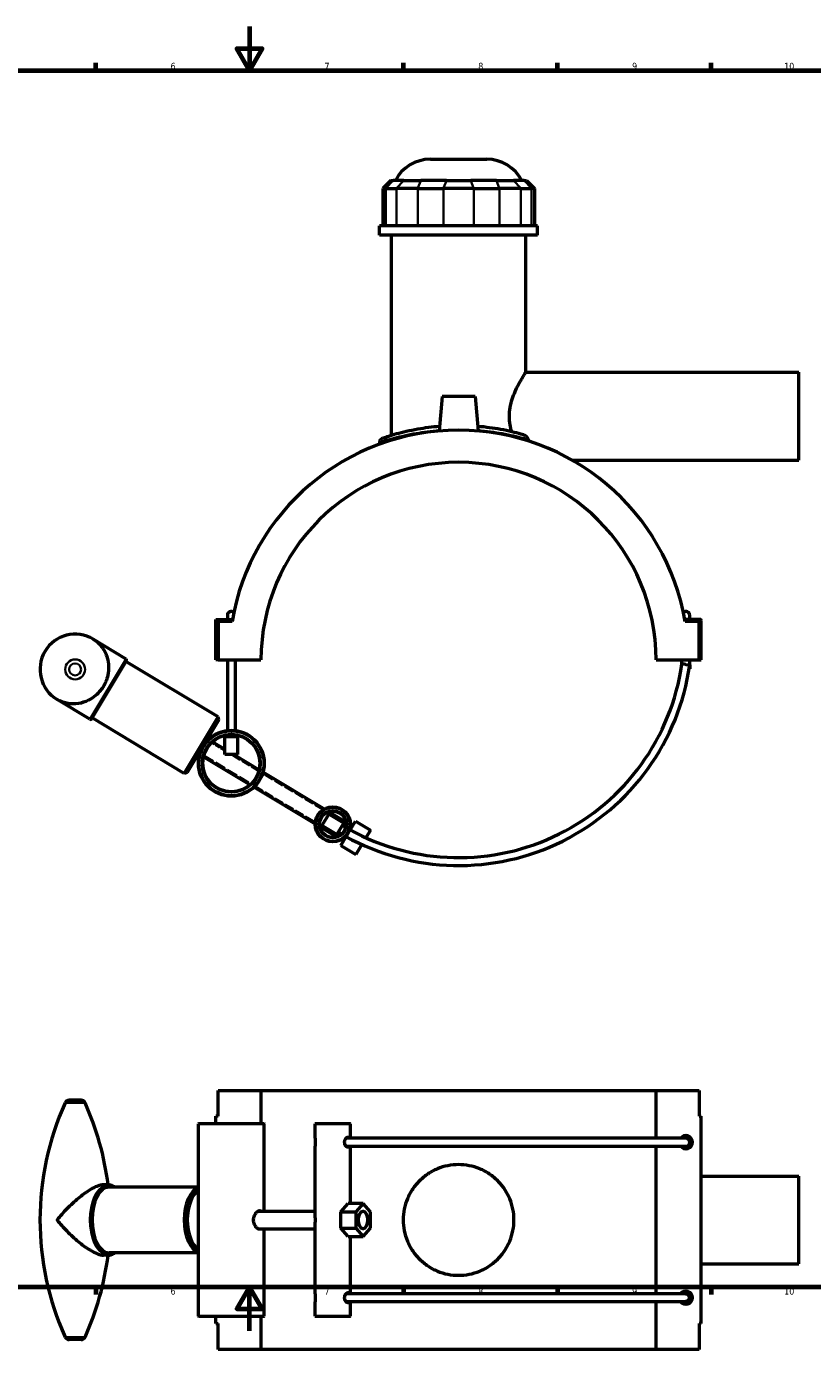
# Model space of a CAD drawing. Header units: millimetres. Extents: x 0 to 1106, y -8 to 1347.
# Tile 2 of 6: x 319 to 677, y -8 to 594. Entities that reach past the tile are written whole.
import ezdxf

# ---------------------------------------------------------------- set-up
doc = ezdxf.new("R2010")
doc.units = ezdxf.units.MM
doc.linetypes.add('DASHED', pattern=[0.2067, 0.1654, -0.0413])
for name, color, linetype, lineweight in [('Border (ANSI)', 7, 'Continuous', 70), ('Hidden Narrow (ANSI)', 7, 'DASHED', 25), ('Visible (ANSI)', 7, 'Continuous', 50), ('Visible Narrow (ANSI)', 7, 'Continuous', 35)]:
    doc.layers.add(name, color=color, linetype=linetype, lineweight=lineweight)
doc.styles.add('Note Text (ANSI)', font='tahoma.ttf')

# ---------------------------------------------------------------- blocks, each defined once
blk = doc.blocks.new('Borders Default Border')
at = {"layer": 'Border (ANSI)'}
for p, q in [((350.42, 574), (350.42, 577.45)), ((490.58, 574), (490.58, 577.45)), ((560.67, 574), (560.67, 577.45)), ((630.75, 574), (630.75, 577.45)), ((350.42, 20), (350.42, 16.55)), ((490.58, 20), (490.58, 16.55)), ((560.67, 20), (560.67, 16.55)), ((630.75, 20), (630.75, 16.55))]:
    blk.add_line(p, q, dxfattribs=at)
at = {"layer": 'Border (ANSI)', "flags": 128}
for points in [[(420.5, 594), (420.5, 574), (414.73, 584), (426.27, 584), (420.5, 574)], [(20, 20), (20, 574), (821, 574), (821, 20), (20, 20)], [(420.5, 0), (420.5, 20), (414.73, 10), (426.27, 10), (420.5, 20)]]:
    blk.add_lwpolyline(points, dxfattribs=at)
at = {"layer": 'Border (ANSI)', "attachment_point": 7, "style": 'Note Text (ANSI)'}
for s, insert, char_height in [('6', (384.49, 574.34), 3.05), ('7', (454.6, 574.4), 3.05), ('8', (524.63, 574.33), 3.05), ('9', (594.7, 574.34), 3.05), ('10', (663.96, 574.34), 3.048), ('6', (384.49, 16.49), 3.05), ('7', (454.6, 16.55), 3.05), ('8', (524.63, 16.48), 3.05), ('9', (594.7, 16.49), 3.05), ('10', (663.96, 16.49), 3.048)]:
    blk.add_mtext(s, dxfattribs=dict(at, insert=insert, char_height=char_height))

msp = doc.modelspace()

# ---------------------------------------------------------------- linework, layer by layer
at = {"layer": 'Hidden Narrow (ANSI)', "ltscale": 0.681111}
for p, q in [((401.302, 268.828), (400.996, 269.012)), ((397.642, 263.43), (397.948, 263.246))]:
    msp.add_line(p, q, dxfattribs=at)
at = {"layer": 'Hidden Narrow (ANSI)', "ltscale": 13.579135}
msp.add_line((409.176, 264.096), (403.065, 267.768), dxfattribs=at)
at = {"layer": 'Hidden Narrow (ANSI)', "ltscale": 30.444231}
msp.add_line((399.711, 262.186), (421.287, 249.222), dxfattribs=at)
at = {"layer": 'Hidden Narrow (ANSI)', "ltscale": 24.081869}
msp.add_line((424.641, 254.804), (411.841, 262.495), dxfattribs=at)
at = {"layer": 'Hidden Narrow (ANSI)', "ltscale": 25.784393}
for p, q in [((453.814, 237.275), (426.404, 253.745)), ((423.05, 248.163), (450.46, 231.693))]:
    msp.add_line(p, q, dxfattribs=at)
at = {"layer": 'Hidden Narrow (ANSI)', "ltscale": 24.381659}
for p, q in [((464.398, 230.916), (455.758, 236.107)), ((452.404, 230.525), (461.044, 225.334))]:
    msp.add_line(p, q, dxfattribs=at)
at = {"layer": 'Hidden Narrow (ANSI)', "ltscale": 1.45698}
for p, q in [((466.997, 229.354), (466.342, 229.748)), ((462.988, 224.166), (463.644, 223.772))]:
    msp.add_line(p, q, dxfattribs=at)
at = {"layer": 'Visible (ANSI)'}
for p, q in [((502.827, 533.527), (528.525, 533.527)), ((484.759, 523.867), (481.159, 520.267)), ((482.529, 520.267), (481.159, 520.267)), ((481.159, 520.267), (481.159, 503.167)), ((482.529, 520.267), (487.367, 520.267)), ((484.759, 523.867), (485.855, 523.867)), ((490.693, 523.867), (485.855, 523.867)), ((497.109, 520.267), (487.367, 520.267)), ((490.693, 523.867), (498.486, 523.867)), ((497.109, 520.267), (508.788, 520.267)), ((510.165, 523.867), (498.486, 523.867)), ((522.564, 520.267), (508.788, 520.267)), ((510.165, 523.867), (521.187, 523.867)), ((532.866, 523.867), (521.187, 523.867)), ((522.564, 520.267), (534.244, 520.267)), ((532.866, 523.867), (540.659, 523.867)), ((543.985, 520.267), (534.244, 520.267)), ((545.497, 523.867), (540.659, 523.867)), ((543.985, 520.267), (548.823, 520.267)), ((545.497, 523.867), (546.593, 523.867)), ((546.593, 523.867), (550.193, 520.267)), ((550.193, 520.267), (548.823, 520.267)), ((550.193, 520.267), (550.193, 503.167)), ((551.676, 503.167), (479.676, 503.167)), ((479.676, 499.027), (479.676, 503.167)), ((551.676, 499.027), (551.676, 503.167)), ((551.676, 499.027), (479.676, 499.027)), ((485.076, 407.75), (485.076, 499.027)), ((546.276, 436.527), (546.276, 499.027)), ((546.276, 436.527), (670.676, 436.527)), ((670.676, 396.527), (670.676, 436.527)), ((508.176, 425.527), (506.8, 409.802)), ((523.176, 425.527), (508.176, 425.527)), ((523.176, 425.527), (524.552, 409.802)), ((479.676, 404.7), (479.676, 403.793)), ((567.358, 396.527), (670.676, 396.527)), ((410.376, 325.827), (410.376, 324.027)), ((620.976, 324.027), (620.976, 325.827)), ((405.176, 324.027), (412.672, 324.027)), ((405.176, 305.577), (405.176, 324.027)), ((412.498, 323.027), (406.176, 323.027)), ((406.176, 323.027), (406.176, 305.577)), ((625.676, 324.027), (618.68, 324.027)), ((625.176, 323.027), (618.855, 323.027)), ((625.176, 305.577), (625.176, 323.027)), ((626.176, 305.577), (626.176, 323.527)), ((364.272, 305.945), (349.272, 314.958)), ((364.443, 305.259), (348.477, 278.687)), ((406.187, 279.593), (364.186, 304.83)), ((406.176, 305.577), (405.176, 305.577)), ((406.176, 305.577), (425.676, 305.577)), ((410.376, 305.577), (410.376, 273.387)), ((413.976, 305.577), (413.976, 273.387)), ((605.676, 305.577), (625.176, 305.577)), ((617.376, 303.636), (617.376, 305.577)), ((619.176, 303.507), (620.976, 303.38)), ((620.688, 301.467), (620.976, 301.467)), ((620.976, 303.38), (620.958, 303.253)), ((620.976, 303.38), (620.976, 305.577)), ((620.976, 303.38), (620.976, 301.467)), ((625.176, 305.577), (626.176, 305.577)), ((347.791, 278.516), (332.791, 287.529)), ((390.736, 253.878), (348.735, 279.115)), ((390.736, 253.878), (406.187, 279.593)), ((406.529, 278.221), (392.108, 254.22)), ((406.529, 278.221), (406.187, 279.593)), ((410.376, 271.37), (410.376, 270.495)), ((413.976, 271.37), (413.976, 270.495)), ((401.379, 269.649), (401.844, 269.37)), ((403.634, 268.295), (409.176, 264.964)), ((415.176, 270.495), (409.176, 270.495)), ((409.176, 262.495), (409.176, 270.495)), ((415.176, 262.495), (415.176, 270.495)), ((397.258, 262.792), (397.724, 262.512)), ((399.513, 261.437), (420.719, 248.696)), ((415.176, 262.495), (409.176, 262.495)), ((413.285, 262.495), (424.839, 255.553)), ((392.108, 254.22), (390.736, 253.878)), ((426.628, 254.478), (454.523, 237.717)), ((422.508, 247.621), (450.402, 230.86)), ((456.518, 235.352), (453.427, 230.209)), ((463.375, 231.232), (456.518, 235.352)), ((456.628, 236.452), (464.295, 231.846)), ((452.508, 229.595), (460.174, 224.988)), ((460.285, 226.089), (453.427, 230.209)), ((460.285, 226.089), (463.375, 231.232)), ((466.289, 228.175), (468.666, 232.13)), ((466.4, 230.581), (467.381, 229.992)), ((468.666, 232.13), (475.523, 228.01)), ((461.975, 220.995), (464.434, 225.087)), ((462.28, 223.723), (463.26, 223.134)), ((475.523, 228.01), (473.471, 224.595)), ((461.975, 220.995), (468.833, 216.875)), ((471.605, 221.489), (468.833, 216.875)), ((406.176, 97.729), (406.176, 109.529)), ((406.176, 109.529), (425.676, 109.529)), ((425.676, 109.529), (425.676, 94.529)), ((425.676, 109.529), (605.676, 109.529)), ((605.676, 109.529), (625.176, 109.529)), ((605.676, 87.729), (605.676, 109.529)), ((625.176, 109.529), (625.176, 97.729)), ((343.746, 105.029), (338.316, 105.029)), ((405.176, 94.529), (405.176, 97.729)), ((406.176, 97.729), (405.176, 97.729)), ((625.176, 97.729), (626.176, 97.729)), ((626.176, 3.329), (626.176, 97.729)), ((397.376, 94.529), (397.176, 94.329)), ((427.176, 94.329), (397.176, 94.329)), ((397.176, 6.729), (397.176, 94.329)), ((397.376, 94.529), (426.976, 94.529)), ((426.976, 94.529), (427.176, 94.329)), ((427.176, 54.529), (427.176, 94.329)), ((450.601, 94.529), (450.401, 94.329)), ((466.401, 94.329), (450.401, 94.329)), ((450.401, 87.738), (450.401, 94.329)), ((450.601, 94.529), (466.201, 94.529)), ((466.201, 94.529), (466.401, 94.329)), ((466.401, 87.729), (466.401, 94.329)), ((619.176, 87.729), (464.41, 87.729)), ((620.976, 83.529), (620.976, 85.929)), ((450.401, 51.571), (450.401, 84.12)), ((464.41, 84.129), (619.176, 84.129)), ((466.401, 58.029), (466.401, 84.129)), ((605.676, 16.929), (605.676, 84.129)), ((617.376, 84.129), (617.376, 83.529)), ((356.032, 66.529), (353.897, 66.529)), ((626.176, 70.529), (670.676, 70.529)), ((670.676, 30.529), (670.676, 70.529)), ((397.176, 65.529), (356.46, 65.529)), ((424.235, 54.529), (450.401, 54.529)), ((461.975, 54.279), (465.32, 58.029)), ((461.975, 54.279), (468.833, 54.279)), ((461.975, 46.779), (461.975, 54.279)), ((472.178, 58.029), (465.32, 58.029)), ((472.178, 58.029), (468.833, 54.279)), ((468.833, 54.279), (468.833, 46.779)), ((475.523, 54.279), (472.178, 58.029)), ((475.523, 46.779), (475.523, 54.279)), ((450.401, 16.938), (450.401, 49.487)), ((424.235, 46.529), (450.401, 46.529)), ((427.176, 6.729), (427.176, 46.529)), ((461.975, 46.779), (468.833, 46.779)), ((465.32, 43.029), (461.975, 46.779)), ((465.32, 43.029), (472.178, 43.029)), ((466.401, 16.929), (466.401, 43.029)), ((468.833, 46.779), (472.178, 43.029)), ((472.178, 43.029), (475.523, 46.779)), ((356.032, 34.529), (353.897, 34.529)), ((397.176, 35.529), (356.46, 35.529)), ((626.176, 30.529), (670.676, 30.529)), ((450.401, 6.729), (450.401, 13.32)), ((619.176, 16.929), (464.41, 16.929)), ((464.41, 13.329), (619.176, 13.329)), ((466.401, 6.729), (466.401, 13.329)), ((605.676, -8.471), (605.676, 13.329)), ((617.376, 17.529), (617.376, 16.929)), ((620.976, 15.129), (620.976, 17.529)), ((397.176, 6.729), (427.176, 6.729)), ((397.376, 6.529), (397.176, 6.729)), ((426.976, 6.529), (397.376, 6.529)), ((405.176, 3.329), (405.176, 6.529)), ((425.676, 6.529), (425.676, -8.471)), ((426.976, 6.529), (427.176, 6.729)), ((450.401, 6.729), (466.401, 6.729)), ((450.601, 6.529), (450.401, 6.729)), ((466.201, 6.529), (450.601, 6.529)), ((466.201, 6.529), (466.401, 6.729)), ((405.176, 3.329), (406.176, 3.329)), ((406.176, -8.471), (406.176, 3.329)), ((625.176, 3.329), (625.176, -8.471)), ((626.176, 3.329), (625.176, 3.329)), ((343.746, -3.971), (338.316, -3.971)), ((425.676, -8.471), (406.176, -8.471)), ((605.676, -8.471), (425.676, -8.471)), ((625.176, -8.471), (605.676, -8.471))]:
    msp.add_line(p, q, dxfattribs=at)
for centre, radius in [((412.176, 258.495), 15), ((412.176, 258.495), 14.8), ((412.176, 258.495), 13.2), ((412.176, 258.495), 13), ((458.401, 230.72), 8), ((458.401, 230.72), 7.8), ((458.401, 230.72), 6.2), ((458.401, 230.72), 6)]:
    msp.add_circle(centre, radius, dxfattribs=at)
for centre, radius, start, end in [((502.827, 515.527), 18, 90, 152.397589), ((528.525, 515.527), 18, 27.602411, 90), ((515.676, 305.527), 104.652, 9.626275, 170.373725), ((481.476, 404.7), 1.8, 109.026919, 180), ((515.676, 305.527), 90, 0.031831, 179.968169), ((412.176, 325.827), 1.8, 51.366842, 180), ((619.176, 325.827), 1.8, 0, 128.633158), ((625.676, 323.527), 0.5, 0, 90), ((341.031, 301.243), 16, 59, 239), ((364.015, 305.516), 0.5, 329, 59), ((515.676, 318.276), 106.348, 241.053273, 351.879328), ((515.676, 318.276), 102.748, 241.107485, 351.808386), ((348.049, 278.944), 0.5, 239, 329), ((515.676, 318.276), 102.748, 239, 239.958666), ((515.676, 318.276), 106.348, 239, 239.931028), ((454.792, 50.529), 129.76, 155.73702, 204.26298), ((338.316, 103.029), 2, 90, 155.73702), ((343.746, 103.029), 2, 24.26298, 90), ((227.271, 50.529), 129.76, 7.08283, 24.26298), ((619.176, 85.929), 3, 216.869898, 143.130102), ((619.176, 85.929), 1.8, 270, 90), ((227.271, 50.529), 129.76, 335.73702, 352.91717), ((619.176, 15.129), 3, 216.869898, 143.130102), ((619.176, 15.129), 1.8, 265.064735, 94.935265), ((338.316, -1.971), 2, 204.26298, 270), ((343.746, -1.971), 2, 270, 335.73702)]:
    msp.add_arc(centre, radius, start, end, dxfattribs=at)
for centre, major_axis, start_param, end_param in [((356.46, 50.529), (0, -15), 3.1415927, 6.2831853), ((398.461, 50.529), (0, 15), 0.1671498, 2.9744428), ((399.319, 50.529), (0, -14), 3.4432818, 5.9814962)]:
    msp.add_ellipse(centre, major_axis=major_axis, ratio=0.5150381, start_param=start_param, end_param=end_param, dxfattribs=at)
for major_axis in [(0, -4), (0, 4)]:
    msp.add_ellipse((472.178, 50.529), major_axis=major_axis, ratio=0.5150381, dxfattribs=at)
for points, knots in [([(539.894, 409.447), (539.598, 410.458), (539.35, 411.508), (538.95, 413.882), (538.836, 415.216), (538.836, 417.839), (538.95, 419.173), (539.391, 421.791), (539.715, 423.075), (540.492, 425.516), (540.943, 426.677), (541.877, 428.818), (542.359, 429.799), (543.261, 431.531), (543.717, 432.348), (544.563, 433.802), (544.951, 434.44), (545.596, 435.474), (545.851, 435.872), (546.192, 436.399), (546.276, 436.527), (546.276, 436.527)], [5.5509662, 5.5509662, 5.5509662, 5.5509662, 5.871265, 5.871265, 6.2647656, 6.2647656, 6.6582661, 6.6582661, 7.0517666, 7.0517666, 7.4452672, 7.4452672, 7.8387677, 7.8387677, 8.2283629, 8.2283629, 8.617958, 8.617958, 9.0075532, 9.0075532, 9.3971484, 9.3971484, 9.3971484, 9.3971484]), ([(506.982, 411.876), (503.499, 411.59), (500.168, 411.143), (493.367, 409.944), (490.068, 409.148), (484.485, 407.617), (482.414, 406.919), (481.086, 406.47), (480.892, 406.405), (480.892, 406.405)], [17.2877422, 17.2877422, 17.2877422, 17.2877422, 18.3647061, 18.3647061, 19.7111366, 19.7111366, 21.2484903, 21.2484903, 21.8840769, 21.8840769, 21.8840769, 21.8840769]), ([(545.176, 408.073), (544.829, 408.172), (544.467, 408.275), (541.591, 409.069), (538.435, 409.841), (531.632, 411.081), (528.088, 411.57), (524.37, 411.876)], [12.8831101, 12.8831101, 12.8831101, 12.8831101, 13.0805085, 13.0805085, 14.3887902, 14.3887902, 15.5383895, 15.5383895, 15.5383895, 15.5383895]), ([(547.404, 406.008), (547.338, 406.208), (547.244, 406.405), (547.008, 406.786), (546.863, 406.97), (546.421, 407.431), (546.083, 407.682), (545.537, 407.95), (545.359, 408.02), (545.176, 408.073)], [-0.33517661, -0.33517661, -0.33517661, -0.33517661, -0.26196966, -0.26196966, -0.18626982, -0.18626982, -0.05769198, -0.05769198, 0, 0, 0, 0]), ([(547.695, 405.161), (547.676, 405.215), (547.657, 405.269), (547.559, 405.548), (547.481, 405.776), (547.404, 406.008)], [11.18802043, 11.18802043, 11.18802043, 11.18802043, 11.20759753, 11.20759753, 11.28827902, 11.28827902, 11.28827902, 11.28827902]), ([(349.272, 314.958), (349.277, 314.955), (349.282, 314.952), (350.635, 314.137), (351.854, 313.093), (353.977, 310.523), (354.874, 308.956), (355.97, 305.726), (356.27, 304.123), (356.323, 301.208), (356.211, 299.956), (355.715, 297.63), (355.384, 296.578), (354.639, 294.848), (354.291, 294.169), (353.503, 292.856), (353.066, 292.231), (351.889, 290.761), (351.115, 289.975), (349.295, 288.445), (348.241, 287.758), (345.643, 286.436), (344.086, 285.949), (340.721, 285.4), (338.916, 285.456), (335.649, 286.125), (334.156, 286.711), (332.8, 287.523), (332.796, 287.526), (332.791, 287.529)], [-0.0025077, -0.0025077, -0.0025077, -0.0025077, 0, 0, 0.6909332, 0.6909332, 1.4201268, 1.4201268, 2.0137299, 2.0137299, 2.4300479, 2.4300479, 2.7733785, 2.7733785, 3.0047135, 3.0047135, 3.2360484, 3.2360484, 3.579379, 3.579379, 3.995697, 3.995697, 4.5893001, 4.5893001, 5.3184937, 5.3184937, 6.0094269, 6.0094269, 6.0119346, 6.0119346, 6.0119346, 6.0119346]), ([(619.176, 303.507), (619.164, 303.508), (619.151, 303.509), (618.903, 303.527), (618.671, 303.543), (618.238, 303.574), (618.042, 303.588), (617.714, 303.611), (617.586, 303.621), (617.418, 303.633), (617.376, 303.636), (617.376, 303.636)], [-0.56421262, -0.56421262, -0.56421262, -0.56421262, -0.56044734, -0.56044734, -0.48964051, -0.48964051, -0.41851348, -0.41851348, -0.34746589, -0.34746589, -0.28019475, -0.28019475, -0.28019475, -0.28019475]), ([(450.401, 87.738), (450.401, 87.715), (450.401, 87.692), (450.402, 87.118), (450.414, 86.51), (450.414, 85.929)], [2.60361586, 2.60361586, 2.60361586, 2.60361586, 2.61088197, 2.61088197, 2.78538018, 2.78538018, 2.78538018, 2.78538018]), ([(450.414, 85.929), (450.414, 85.347), (450.402, 84.74), (450.401, 84.165), (450.401, 84.142), (450.401, 84.12)], [0, 0, 0, 0, 0.17449821, 0.17449821, 0.18176433, 0.18176433, 0.18176433, 0.18176433]), ([(465.885, 84.129), (465.826, 83.999), (465.755, 83.887), (465.552, 83.687), (465.408, 83.629), (465.109, 83.629), (464.935, 83.687), (464.589, 83.922), (464.418, 84.099), (464.137, 84.506), (464.007, 84.763), (463.83, 85.329), (463.784, 85.638), (463.784, 86.219), (463.83, 86.528), (464.007, 87.094), (464.137, 87.352), (464.418, 87.758), (464.589, 87.935), (464.935, 88.17), (465.109, 88.229), (465.408, 88.229), (465.552, 88.17), (465.755, 87.97), (465.826, 87.858), (465.885, 87.728)], [0.20026493, 0.20026493, 0.20026493, 0.20026493, 0.26152442, 0.26152442, 0.34868473, 0.34868473, 0.43584504, 0.43584504, 0.52300535, 0.52300535, 0.6101874, 0.6101874, 0.69736946, 0.69736946, 0.78455152, 0.78455152, 0.87173357, 0.87173357, 0.95889388, 0.95889388, 1.04605419, 1.04605419, 1.1332145, 1.1332145, 1.19447399, 1.19447399, 1.19447399, 1.19447399]), ([(490.476, 50.529), (490.476, 52.12), (490.629, 53.763), (491.271, 57.026), (491.76, 58.645), (493.048, 61.747), (493.849, 63.232), (495.696, 65.975), (496.743, 67.234), (498.971, 69.462), (500.23, 70.508), (502.973, 72.356), (504.458, 73.157), (507.56, 74.445), (509.18, 74.934), (512.442, 75.576), (514.085, 75.729), (517.267, 75.729), (518.91, 75.576), (522.173, 74.934), (523.792, 74.445), (526.894, 73.157), (528.379, 72.356), (531.123, 70.508), (532.381, 69.462), (534.609, 67.234), (535.656, 65.975), (537.503, 63.232), (538.304, 61.747), (539.592, 58.645), (540.081, 57.026), (540.723, 53.763), (540.876, 52.12), (540.876, 48.937), (540.723, 47.294), (540.081, 44.032), (539.592, 42.412), (538.304, 39.311), (537.503, 37.826), (535.656, 35.083), (534.609, 33.824), (532.381, 31.596), (531.123, 30.549), (528.379, 28.702), (526.894, 27.901), (523.792, 26.613), (522.173, 26.124), (518.91, 25.482), (517.267, 25.329), (514.085, 25.329), (512.442, 25.482), (509.18, 26.124), (507.56, 26.613), (504.458, 27.901), (502.973, 28.702), (500.23, 30.549), (498.971, 31.596), (496.743, 33.824), (495.696, 35.083), (493.849, 37.826), (493.048, 39.311), (491.76, 42.412), (491.271, 44.032), (490.629, 47.294), (490.476, 48.937), (490.476, 50.529)], [0, 0, 0, 0, 0.4774433, 0.4774433, 0.9548867, 0.9548867, 1.43233, 1.43233, 1.9097733, 1.9097733, 2.3871099, 2.3871099, 2.8644466, 2.8644466, 3.3417832, 3.3417832, 3.8191198, 3.8191198, 4.2964565, 4.2964565, 4.7737931, 4.7737931, 5.2511297, 5.2511297, 5.7284663, 5.7284663, 6.2059097, 6.2059097, 6.683353, 6.683353, 7.1607963, 7.1607963, 7.6382396, 7.6382396, 8.115683, 8.115683, 8.5931263, 8.5931263, 9.0705696, 9.0705696, 9.5480129, 9.5480129, 10.0253496, 10.0253496, 10.5026862, 10.5026862, 10.9800228, 10.9800228, 11.4573595, 11.4573595, 11.9346961, 11.9346961, 12.4120327, 12.4120327, 12.8893694, 12.8893694, 13.366706, 13.366706, 13.8441493, 13.8441493, 14.3215926, 14.3215926, 14.799036, 14.799036, 15.2764793, 15.2764793, 15.2764793, 15.2764793]), ([(353.897, 66.529), (353.503, 66.529), (353.066, 66.474), (351.889, 66.205), (351.115, 65.931), (349.295, 65.111), (348.241, 64.527), (345.643, 62.882), (344.086, 61.729), (340.721, 58.956), (338.916, 57.274), (335.649, 53.918), (334.156, 52.228), (332.8, 50.541), (332.796, 50.535), (332.791, 50.529)], [3.0047135, 3.0047135, 3.0047135, 3.0047135, 3.2360484, 3.2360484, 3.579379, 3.579379, 3.995697, 3.995697, 4.5893001, 4.5893001, 5.3184937, 5.3184937, 6.0094269, 6.0094269, 6.0119346, 6.0119346, 6.0119346, 6.0119346]), ([(359.013, 65.529), (358.776, 65.694), (358.533, 65.84), (357.563, 66.335), (356.798, 66.529), (356.032, 66.529)], [5.93876544, 5.93876544, 5.93876544, 5.93876544, 6.02638568, 6.02638568, 6.28318531, 6.28318531, 6.28318531, 6.28318531]), ([(422.318, 50.529), (422.318, 51.066), (422.402, 51.636), (422.727, 52.682), (422.966, 53.158), (423.484, 53.91), (423.799, 54.236), (424.436, 54.671), (424.757, 54.779), (425.276, 54.779), (425.511, 54.696), (425.714, 54.529)], [0, 0, 0, 0, 0.16106656, 0.16106656, 0.32213312, 0.32213312, 0.48316188, 0.48316188, 0.64419063, 0.64419063, 0.78547626, 0.78547626, 0.78547626, 0.78547626]), ([(332.791, 50.529), (332.796, 50.523), (332.8, 50.517), (334.156, 48.829), (335.649, 47.139), (338.916, 43.783), (340.721, 42.102), (344.086, 39.329), (345.643, 38.176), (348.241, 36.531), (349.295, 35.947), (351.115, 35.126), (351.889, 34.852), (353.066, 34.584), (353.503, 34.529), (353.897, 34.529)], [-0.0025077, -0.0025077, -0.0025077, -0.0025077, 0, 0, 0.6909332, 0.6909332, 1.4201268, 1.4201268, 2.0137299, 2.0137299, 2.4300479, 2.4300479, 2.7733785, 2.7733785, 3.0047135, 3.0047135, 3.0047135, 3.0047135]), ([(425.714, 46.529), (425.511, 46.362), (425.276, 46.279), (424.757, 46.279), (424.436, 46.387), (423.799, 46.821), (423.484, 47.148), (422.966, 47.899), (422.727, 48.375), (422.402, 49.421), (422.318, 49.992), (422.318, 50.529)], [1.79128625, 1.79128625, 1.79128625, 1.79128625, 1.93257189, 1.93257189, 2.09360064, 2.09360064, 2.25462939, 2.25462939, 2.41569595, 2.41569595, 2.57676252, 2.57676252, 2.57676252, 2.57676252]), ([(450.401, 51.571), (450.401, 51.556), (450.401, 51.542), (450.401, 51.2), (450.402, 50.866), (450.403, 50.529)], [3.99128039, 3.99128039, 3.99128039, 3.99128039, 3.99577787, 3.99577787, 4.09781686, 4.09781686, 4.09781686, 4.09781686]), ([(450.403, 50.529), (450.402, 50.385), (450.402, 50.242), (450.402, 49.89), (450.401, 49.686), (450.401, 49.487)], [1.36540703, 1.36540703, 1.36540703, 1.36540703, 1.40882979, 1.40882979, 1.47154375, 1.47154375, 1.47154375, 1.47154375]), ([(356.032, 34.529), (356.912, 34.529), (357.788, 34.785), (358.743, 35.348), (358.879, 35.435), (359.013, 35.529)], [3.14159265, 3.14159265, 3.14159265, 3.14159265, 3.43649892, 3.43649892, 3.48601252, 3.48601252, 3.48601252, 3.48601252]), ([(450.401, 16.938), (450.401, 16.915), (450.401, 16.892), (450.402, 16.318), (450.414, 15.71), (450.414, 15.129)], [2.60361586, 2.60361586, 2.60361586, 2.60361586, 2.61088197, 2.61088197, 2.78538018, 2.78538018, 2.78538018, 2.78538018]), ([(450.414, 15.129), (450.414, 14.547), (450.402, 13.94), (450.401, 13.365), (450.401, 13.342), (450.401, 13.32)], [0, 0, 0, 0, 0.17449821, 0.17449821, 0.18176433, 0.18176433, 0.18176433, 0.18176433]), ([(465.885, 13.329), (465.826, 13.199), (465.755, 13.087), (465.552, 12.887), (465.408, 12.829), (465.109, 12.829), (464.935, 12.887), (464.589, 13.122), (464.418, 13.299), (464.137, 13.706), (464.007, 13.963), (463.83, 14.529), (463.784, 14.838), (463.784, 15.419), (463.83, 15.728), (464.007, 16.294), (464.137, 16.552), (464.418, 16.958), (464.589, 17.135), (464.935, 17.37), (465.109, 17.429), (465.408, 17.429), (465.552, 17.37), (465.755, 17.17), (465.826, 17.058), (465.885, 16.928)], [0.20026493, 0.20026493, 0.20026493, 0.20026493, 0.26152442, 0.26152442, 0.34868473, 0.34868473, 0.43584504, 0.43584504, 0.52300535, 0.52300535, 0.6101874, 0.6101874, 0.69736946, 0.69736946, 0.78455152, 0.78455152, 0.87173357, 0.87173357, 0.95889388, 0.95889388, 1.04605419, 1.04605419, 1.1332145, 1.1332145, 1.19447399, 1.19447399, 1.19447399, 1.19447399]), ([(619.021, 16.922), (619.207, 16.906), (619.403, 16.857), (619.773, 16.705), (619.998, 16.556), (620.315, 16.242), (620.464, 16.02), (620.635, 15.61), (620.688, 15.35), (620.688, 15.129), (620.688, 14.908), (620.635, 14.647), (620.464, 14.238), (620.315, 14.016), (619.998, 13.701), (619.773, 13.552), (619.403, 13.4), (619.207, 13.351), (619.021, 13.335)], [-0.25312134, -0.25312134, -0.25312134, -0.25312134, -0.20051011, -0.20051011, -0.13317376, -0.13317376, -0.06637134, -0.06637134, 0, 0, 0, 0.06637134, 0.06637134, 0.13317376, 0.13317376, 0.20051011, 0.20051011, 0.25312134, 0.25312134, 0.25312134, 0.25312134])]:
    msp.add_open_spline(points, degree=3, knots=knots, dxfattribs=at)
at = {"layer": 'Visible Narrow (ANSI)'}
for p, q in [((482.529, 504.022), (482.529, 519.412)), ((485.689, 523.687), (482.696, 520.447)), ((487.367, 519.412), (487.367, 504.022)), ((490.527, 523.687), (487.533, 520.447)), ((497.109, 504.022), (497.109, 519.412)), ((498.417, 523.687), (497.177, 520.447)), ((508.788, 519.412), (508.788, 504.022)), ((510.097, 523.687), (508.857, 520.447)), ((521.256, 523.687), (522.496, 520.447)), ((522.564, 504.022), (522.564, 519.412)), ((532.935, 523.687), (534.175, 520.447)), ((534.244, 519.412), (534.244, 504.022)), ((540.826, 523.687), (543.819, 520.447)), ((543.985, 504.022), (543.985, 519.412)), ((545.663, 523.687), (548.657, 520.447)), ((548.823, 519.412), (548.823, 504.022)), ((347.892, 278.684), (364.171, 305.776)), ((620.953, 303.254), (619.316, 303.487)), ((345.513, 103.851), (336.549, 103.851)), ((345.513, -2.793), (336.549, -2.793))]:
    msp.add_line(p, q, dxfattribs=at)
for radius in [4.538, 2.715]:
    msp.add_circle((341.031, 301.243), radius, dxfattribs=at)
for centre, major_axis, ratio, start_param, end_param in [((619.176, 85.929), (0, 1.8), 0.9899728, 3.2986723, 6.1261057), ((356.032, 50.529), (0, 16), 0.5150381, 0.1570796, 2.984513), ((356.46, 50.529), (0, -15.5), 0.5150381, 3.069453, 6.3553249)]:
    msp.add_ellipse(centre, major_axis=major_axis, ratio=ratio, start_param=start_param, end_param=end_param, dxfattribs=at)
for points, knots in [([(479.679, 404.704), (479.679, 404.703), (479.88, 404.767), (481.254, 405.209), (483.397, 405.895), (489.175, 407.4), (492.589, 408.182), (499.669, 409.368), (503.168, 409.812), (506.826, 410.093)], [-21.8840769, -21.8840769, -21.8840769, -21.8840769, -21.2484903, -21.2484903, -19.7111366, -19.7111366, -18.3647061, -18.3647061, -17.2730942, -17.2730942, -17.2730942, -17.2730942]), ([(524.526, 410.093), (528.427, 409.793), (532.147, 409.308), (539.229, 408.081), (542.495, 407.322), (545.93, 406.421), (546.707, 406.207), (547.404, 406.008)], [-15.5530375, -15.5530375, -15.5530375, -15.5530375, -14.3887902, -14.3887902, -13.0805085, -13.0805085, -12.6508297, -12.6508297, -12.6508297, -12.6508297])]:
    msp.add_open_spline(points, degree=3, knots=knots, dxfattribs=at)

# ---------------------------------------------------------------- block references
msp.add_blockref('Borders Default Border', (0, 0))

doc.saveas('drawing.dxf')
